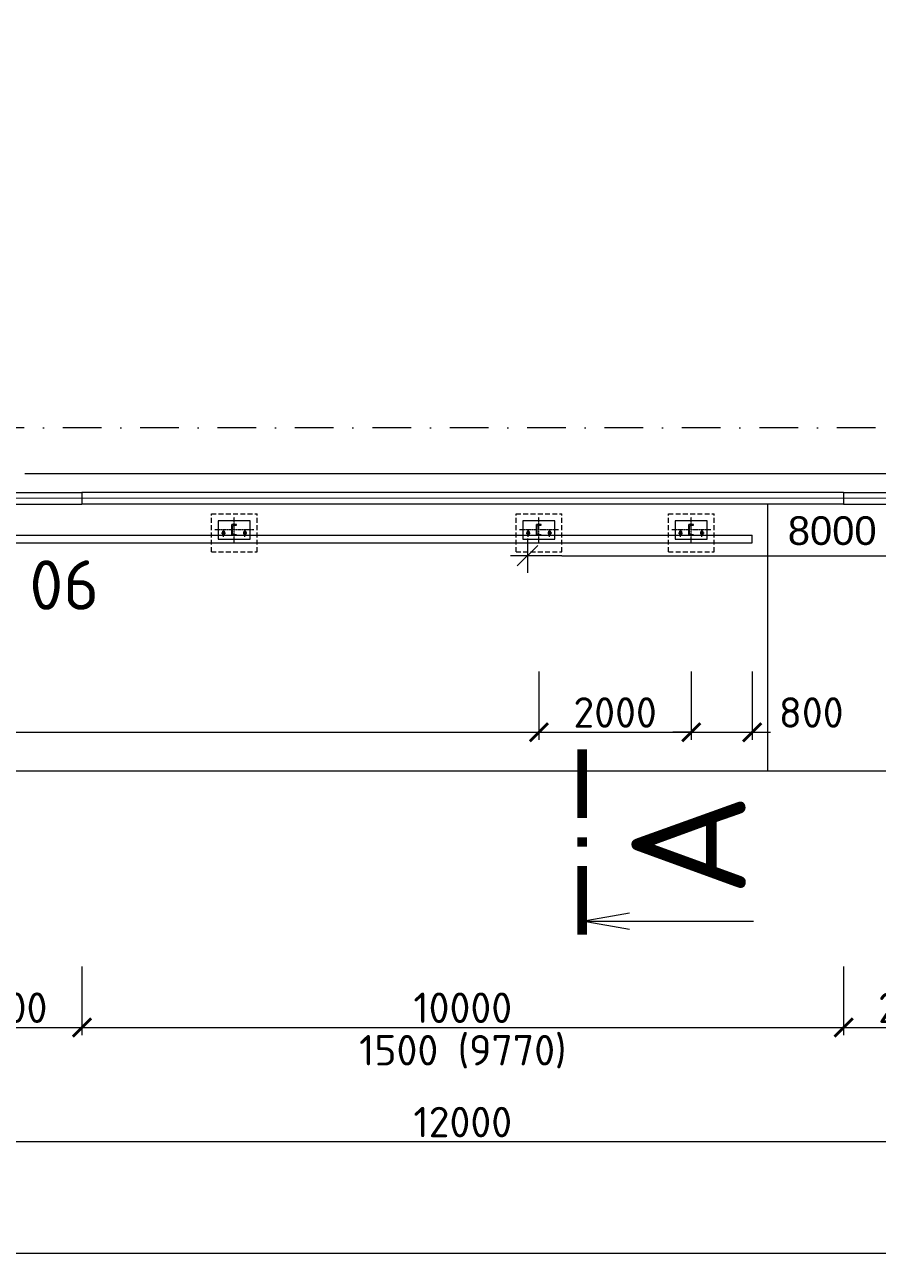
# Model space of a CAD drawing. Header units: millimetres. Extents: x -796345 to 3713765, y -2985421 to 2187451.
# Tile 99 of 256: x 54250 to 65441, y -10963 to 5290. Entities that reach past the tile are written whole.
import ezdxf
from ezdxf import colors
from ezdxf.entities.mleader import LeaderData, LeaderLine
from ezdxf.enums import TextEntityAlignment as Align
from ezdxf.math import Vec2, Vec3

# ---------------------------------------------------------------- set-up
doc = ezdxf.new("R2010")
doc.units = ezdxf.units.MM
doc.header["$PDMODE"] = 1
for name, pattern in [('AM_DIN_G_W050', [13.75, 9.75, -1.5, 1, -1.5]), ('CENTERX2', [101.6, 63.5, -12.7, 12.7, -12.7]), ('DASHDOT', [25.4, 12.7, -6.35, 0, -6.35]), ('HIDDEN', [9.525, 6.35, -3.175])]:
    doc.linetypes.add(name, pattern=pattern)
doc.layers.get('Defpoints').update_dxf_attribs({"color": 8})
doc.layers.add('_____detaily', color=1, linetype='Continuous')
doc.layers.add('TOPWET s.r.o. - kóty', color=12, linetype='Continuous')
for name, color, linetype, lineweight in [('A99_N_kce-pohl', 1, 'Continuous', 9), ('A99_N_kce-rez-sil', 6, 'Continuous', 18), ('A99_N_kce-rez-ten', 4, 'Continuous', 9), ('A99_N_koty-200', 5, 'Continuous', 5), ('A99_N_osy', 1, 'CENTERX2', 9), ('A99_N_sraf', 252, 'Continuous', 0), ('A99_N_txt-popis-200', 240, 'Continuous', 5), ('A99_N_txt-popis-50', 240, 'Continuous', 9), ('A99_S_kce-pohl', 7, 'Continuous', 5)]:
    doc.layers.add(name, color=color, linetype=linetype, lineweight=lineweight)
doc.styles.add('A99_kota', font='isocpeur.ttf', dxfattribs={"height": 2})
doc.styles.add('A99_popis', font='isocpeur.ttf')
doc.styles.add('ad_popis 100', font='isocpeur.ttf', dxfattribs={"height": 200})
doc.styles.add('ARIAL', font='arial.ttf', dxfattribs={"height": 375})
doc.styles.add('Popis', font='arial.ttf')
doc.linetypes.add('HRANICE1', pattern='A,6.35,-2.54,[133,ltypeshp.shx,S=2.54,R=0,X=-2.54,Y=0],-2.54,25.4', length=36.83)
doc.linetypes.add('IZOLACE', pattern='A,0.00254,-2.54,[134,ltypeshp.shx,S=2.54,R=0,X=-2.54,Y=0],-5.08,[134,ltypeshp.shx,S=2.54,R=180,X=2.54,Y=0],-2.54', length=10.16254)
doc.dimstyles.new('A99_kota_200 new', dxfattribs={"dimscale": 200, "dimtxt": 2, "dimasz": 1.2, "dimexe": 0.5, "dimexo": 1.5, "dimgap": 0.3, "dimtad": 1, "dimdec": 0, "dimzin": 3, "dimdsep": 46, "dimtxsty": 'A99_kota', "dimblk": 'ARCHTICK', "dimcen": 2.5, "dimazin": 2, "dimtfac": 0.75, "dimtdec": 0, "dimtmove": 2, "dimatfit": 0, "dimfxl": 4, "dimfxlon": 1, "dimtolj": 1, "dimtzin": 0, "dimlwd": 5, "dimlwe": 5, "dimarcsym": 0})
doc.dimstyles.new('Topwet 150', dxfattribs={"dimscale": 1.5, "dimtxt": 375, "dimasz": 300, "dimexe": 0, "dimexo": 0.001, "dimgap": 90, "dimtad": 1, "dimdec": 0, "dimrnd": 5, "dimzin": 12, "dimdsep": 46, "dimtxsty": 'ARIAL', "dimblk1": 'ALL_ML_STRICH', "dimblk2": 'ALL_ML_STRICH', "dimsah": 1, "dimcen": 0, "dimse1": 1, "dimse2": 1, "dimclrd": 256, "dimclre": 256, "dimclrt": 256, "dimadec": 0, "dimazin": 0, "dimtfac": 1, "dimtdec": 0, "dimtix": 1, "dimtmove": 2, "dimatfit": 3, "dimfxl": 1, "dimtfill": 1, "dimtzin": 0, "dimlwd": 0, "dimlwe": 25, "dimarcsym": 0})

# ---------------------------------------------------------------- blocks, each defined once
blk = doc.blocks.new('_ArchTick')
at = {"color": 0, "linetype": 'ByBlock', "const_width": 0.15}
blk.add_lwpolyline([(-0.5, -0.5), (0.5, 0.5)], dxfattribs=at)
blk = doc.blocks.new('*D136')
at = {"layer": 'A99_N_koty-200', "color": 0, "lineweight": 5, "transparency": 16777216}
for p, q in [((54000, -8570), (54000, -9470)), ((66000, -8570), (66000, -9470)), ((66000, -9370), (54000, -9370))]:
    blk.add_line(p, q, dxfattribs=at)
at = {"layer": 'Defpoints', "color": 0, "lineweight": 0, "transparency": 16777216}
for p in [(54000, -5085), (66000, -5085), (54000, -9370)]:
    blk.add_point(p, dxfattribs=at)
at = {"layer": 'A99_N_koty-200', "color": 0, "lineweight": 5, "transparency": 16777216, "xscale": 240, "yscale": 240, "zscale": 240, "rotation": 180}
blk.add_blockref('_ArchTick', (54000, -9370), dxfattribs=at)
at = {"layer": 'A99_N_koty-200', "color": 0, "lineweight": 5, "transparency": 16777216, "xscale": 240, "yscale": 240, "zscale": 240}
blk.add_blockref('_ArchTick', (66000, -9370), dxfattribs=at)
at = {"layer": 'A99_N_koty-200', "color": 0, "transparency": 16777216, "insert": (60000, -9110), "char_height": 400, "attachment_point": 5, "style": 'A99_kota'}
blk.add_mtext('\\A1;12000', dxfattribs=at)
blk = doc.blocks.new('*U64')
at = {"color": 0, "linetype": 'ByBlock'}
blk.add_line((-11.269, 0), (-11.27, -11.25), dxfattribs=at)
at = {"color": 0, "linetype": 'ByBlock', "const_width": 0.63}
for points in [[(-12.15, 0), (-7.65, 0)], [(-6.39, 0), (-5.76, 0)], [(-4.5, 0), (0, 0)]]:
    blk.add_lwpolyline(points, dxfattribs=at)
at = {"color": 0, "linetype": 'ByBlock'}
blk.add_lwpolyline([(-11.816, -3.102), (-11.269, 0), (-10.722, -3.102)], dxfattribs=at)
at = {"color": 0, "linetype": 'ByBlock', "style": 'A99_popis'}
blk.add_attdef('OZNŘ_1K', (-9.632, -10.73), '', height=5, dxfattribs=at)
at = {"color": 0, "linetype": 'ByBlock', "style": 'A99_popis', "flags": 12}
blk.add_attdef('OZNŘ_2K', text='', height=5, dxfattribs=at).set_placement((444.845, -10.726), align=Align.RIGHT)
blk = doc.blocks.new('*D175')
at = {"layer": 'A99_N_koty-200', "color": 0, "lineweight": 5, "transparency": 16777216}
for p, q in [((53000, -7069), (53000, -7969)), ((55000, -7069), (55000, -7969)), ((53000, -7869), (55000, -7869))]:
    blk.add_line(p, q, dxfattribs=at)
at = {"layer": 'Defpoints', "color": 0, "lineweight": 0, "transparency": 16777216}
for p in [(55000, -950), (53000, -1000), (55000, -7869)]:
    blk.add_point(p, dxfattribs=at)
at = {"layer": 'A99_N_koty-200', "color": 0, "lineweight": 5, "transparency": 16777216, "xscale": 240, "yscale": 240, "zscale": 240, "rotation": 180}
blk.add_blockref('_ArchTick', (53000, -7869), dxfattribs=at)
at = {"layer": 'A99_N_koty-200', "color": 0, "lineweight": 5, "transparency": 16777216, "xscale": 240, "yscale": 240, "zscale": 240}
blk.add_blockref('_ArchTick', (55000, -7869), dxfattribs=at)
at = {"layer": 'A99_N_koty-200', "color": 0, "transparency": 16777216, "insert": (54000, -7609), "char_height": 400, "attachment_point": 5, "style": 'A99_kota'}
blk.add_mtext('\\A1;2000', dxfattribs=at)
blk = doc.blocks.new('*D176')
at = {"layer": 'A99_N_koty-200', "color": 0, "lineweight": 5, "transparency": 16777216}
for p, q in [((55000, -7070), (55000, -7970)), ((65000, -7070), (65000, -7970)), ((55000, -7870), (65000, -7870))]:
    blk.add_line(p, q, dxfattribs=at)
at = {"layer": 'Defpoints', "color": 0, "lineweight": 0, "transparency": 16777216}
for p in [(55000, -950), (65000, -1000), (65000, -7870)]:
    blk.add_point(p, dxfattribs=at)
at = {"layer": 'A99_N_koty-200', "color": 0, "lineweight": 5, "transparency": 16777216, "xscale": 240, "yscale": 240, "zscale": 240, "rotation": 180}
blk.add_blockref('_ArchTick', (55000, -7870), dxfattribs=at)
at = {"layer": 'A99_N_koty-200', "color": 0, "lineweight": 5, "transparency": 16777216, "xscale": 240, "yscale": 240, "zscale": 240}
blk.add_blockref('_ArchTick', (65000, -7870), dxfattribs=at)
at = {"layer": 'A99_N_koty-200', "color": 0, "transparency": 16777216, "insert": (60000, -7610), "char_height": 400, "attachment_point": 5, "style": 'A99_kota'}
blk.add_mtext('\\A1;10000', dxfattribs=at)
blk = doc.blocks.new('*D177')
at = {"layer": 'A99_N_koty-200', "color": 0, "lineweight": 5, "transparency": 16777216}
for p, q in [((65000, -7070), (65000, -7970)), ((67000, -7070), (67000, -7970)), ((65000, -7870), (67000, -7870))]:
    blk.add_line(p, q, dxfattribs=at)
at = {"layer": 'Defpoints', "color": 0, "lineweight": 0, "transparency": 16777216}
for p in [(65000, -1000), (67000, -1000), (67000, -7870)]:
    blk.add_point(p, dxfattribs=at)
at = {"layer": 'A99_N_koty-200', "color": 0, "lineweight": 5, "transparency": 16777216, "xscale": 240, "yscale": 240, "zscale": 240, "rotation": 180}
blk.add_blockref('_ArchTick', (65000, -7870), dxfattribs=at)
at = {"layer": 'A99_N_koty-200', "color": 0, "lineweight": 5, "transparency": 16777216, "xscale": 240, "yscale": 240, "zscale": 240}
blk.add_blockref('_ArchTick', (67000, -7870), dxfattribs=at)
at = {"layer": 'A99_N_koty-200', "color": 0, "transparency": 16777216, "insert": (66000, -7610), "char_height": 400, "attachment_point": 5, "style": 'A99_kota'}
blk.add_mtext('\\A1;2000', dxfattribs=at)
blk = doc.blocks.new('*D190')
at = {"layer": 'A99_N_koty-200', "color": 0, "lineweight": 5, "transparency": 16777216}
for p, q in [((-650, -10030), (-650, -10930)), ((138875, -10030), (138875, -10930)), ((-650, -10830), (138875, -10830))]:
    blk.add_line(p, q, dxfattribs=at)
at = {"layer": 'Defpoints', "color": 0, "lineweight": 0, "transparency": 16777216}
for p in [(-650, -1000), (138875, -1000), (138875, -10830)]:
    blk.add_point(p, dxfattribs=at)
at = {"layer": 'A99_N_koty-200', "color": 0, "lineweight": 5, "transparency": 16777216, "xscale": 240, "yscale": 240, "zscale": 240, "rotation": 180}
blk.add_blockref('_ArchTick', (-650, -10830), dxfattribs=at)
at = {"layer": 'A99_N_koty-200', "color": 0, "lineweight": 5, "transparency": 16777216, "xscale": 240, "yscale": 240, "zscale": 240}
blk.add_blockref('_ArchTick', (138875, -10830), dxfattribs=at)
at = {"layer": 'A99_N_koty-200', "color": 0, "transparency": 16777216, "insert": (69112, -10570), "char_height": 400, "attachment_point": 5, "style": 'A99_kota'}
blk.add_mtext('\\A1;139525', dxfattribs=at)
blk = doc.blocks.new('*U121')
for p, q in [((0, -140), (0, 0)), ((60, 0), (0, 0)), ((60, -3), (60, 0)), ((60, -140), (0, -140)), ((7, -119), (7, -21)), ((16, -11), (55, -8)), ((55, -132), (16, -129)), ((60, -140), (60, -137))]:
    blk.add_line(p, q)
for centre, radius, start, end in [((17, -21), 10, 94.5739, 180), ((17, -119), 10, 180, 265.4261), ((55, -3), 5, 274.5739, 0), ((55, -137), 5, 0, 85.4261)]:
    blk.add_arc(centre, radius, start, end)
at = {"layer": 'Defpoints', "color": 221, "style": 'Popis'}
blk.add_attdef('VELIKOST_PROFILU', text='', height=5, dxfattribs=at).set_placement((36, 12), align=Align.BOTTOM_LEFT)
blk = doc.blocks.new('*D431')
at = {"layer": 'A99_N_koty-200', "color": 0, "lineweight": 5, "transparency": 16777216}
for p, q in [((1000, -3195), (1000, -4095)), ((61000, -3195), (61000, -4095)), ((1000, -3995), (61000, -3995))]:
    blk.add_line(p, q, dxfattribs=at)
at = {"layer": 'Defpoints', "color": 0, "lineweight": 0, "transparency": 16777216}
for p in [(1000, -1507.5), (61000, -1507.5), (61000, -3995)]:
    blk.add_point(p, dxfattribs=at)
at = {"layer": 'A99_N_koty-200', "color": 0, "lineweight": 5, "transparency": 16777216, "xscale": 240, "yscale": 240, "zscale": 240, "rotation": 180}
blk.add_blockref('_ArchTick', (1000, -3995), dxfattribs=at)
at = {"layer": 'A99_N_koty-200', "color": 0, "lineweight": 5, "transparency": 16777216, "xscale": 240, "yscale": 240, "zscale": 240}
blk.add_blockref('_ArchTick', (61000, -3995), dxfattribs=at)
at = {"layer": 'A99_N_koty-200', "color": 0, "transparency": 16777216, "insert": (30000, -3675), "char_height": 400, "attachment_point": 5, "style": 'A99_kota'}
blk.add_mtext('\\A1;podpory svodidla 15 x 4000', dxfattribs=at)
blk = doc.blocks.new('*D436')
at = {"layer": 'A99_N_koty-200', "color": 0, "lineweight": 5, "transparency": 16777216}
for p, q in [((61000, -3195), (61000, -4095)), ((63000, -3195), (63000, -4095)), ((61000, -3995), (63000, -3995))]:
    blk.add_line(p, q, dxfattribs=at)
at = {"layer": 'Defpoints', "color": 0, "lineweight": 0, "transparency": 16777216}
for p in [(61000, -1507.5), (63000, -1507.5), (63000, -3995)]:
    blk.add_point(p, dxfattribs=at)
at = {"layer": 'A99_N_koty-200', "color": 0, "lineweight": 5, "transparency": 16777216, "xscale": 240, "yscale": 240, "zscale": 240, "rotation": 180}
blk.add_blockref('_ArchTick', (61000, -3995), dxfattribs=at)
at = {"layer": 'A99_N_koty-200', "color": 0, "lineweight": 5, "transparency": 16777216, "xscale": 240, "yscale": 240, "zscale": 240}
blk.add_blockref('_ArchTick', (63000, -3995), dxfattribs=at)
at = {"layer": 'A99_N_koty-200', "color": 0, "transparency": 16777216, "insert": (62000, -3735), "char_height": 400, "attachment_point": 5, "style": 'A99_kota'}
blk.add_mtext('\\A1;2000', dxfattribs=at)
blk = doc.blocks.new('*D437')
at = {"layer": 'A99_N_koty-200', "color": 0, "lineweight": 5, "transparency": 16777216}
for p, q in [((63000, -3195), (63000, -4095)), ((63799.5, -3195), (63799.5, -4095)), ((63000, -3995), (62760, -3995)), ((63000, -3995), (63799.5, -3995)), ((63799.5, -3995), (64039.5, -3995))]:
    blk.add_line(p, q, dxfattribs=at)
at = {"layer": 'Defpoints', "color": 0, "lineweight": 0, "transparency": 16777216}
for p in [(63000, -1507.5), (63799.5, -1510), (63799.5, -3995)]:
    blk.add_point(p, dxfattribs=at)
at = {"layer": 'A99_N_koty-200', "color": 0, "lineweight": 5, "transparency": 16777216, "xscale": 240, "yscale": 240, "zscale": 240}
blk.add_blockref('_ArchTick', (63000, -3995), dxfattribs=at)
at = {"layer": 'A99_N_koty-200', "color": 0, "lineweight": 5, "transparency": 16777216, "xscale": 240, "yscale": 240, "zscale": 240, "rotation": 180}
blk.add_blockref('_ArchTick', (63799.5, -3995), dxfattribs=at)
at = {"layer": 'A99_N_koty-200', "color": 0, "transparency": 16777216, "insert": (64575, -3735), "char_height": 400, "attachment_point": 5, "style": 'A99_kota'}
blk.add_mtext('\\A1;800', dxfattribs=at)
blk = doc.blocks.new('*D439')
at = {"layer": 'A99_N_koty-200', "color": 0, "lineweight": 5, "transparency": 16777216}
for p, q in [((-756, -829), (-828, -640)), ((-799, -1510), (-1429, -1510))]:
    blk.add_line(p, q, dxfattribs=at)
blk.add_arc((-499, -1510), 830, 110.6942, 180, dxfattribs=at)
at = {"layer": 'Defpoints', "color": 0, "lineweight": 0, "transparency": 16777216}
for p in [(-1073, -911), (-650, -1110), (-499, -1510), (-499, -1510), (63800, -1510)]:
    blk.add_point(p, dxfattribs=at)
at = {"layer": 'A99_N_koty-200', "color": 0, "lineweight": 5, "transparency": 16777216, "xscale": 240, "yscale": 240, "zscale": 240}
for p, rotation in [((-792, -733), 20.69419997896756), ((-1329, -1510), 270)]:
    blk.add_blockref('_ArchTick', p, dxfattribs=dict(at, rotation=rotation))
at = {"layer": 'A99_N_koty-200', "color": 0, "transparency": 16777216, "insert": (-1409, -881), "char_height": 400, "width": 594.59, "attachment_point": 5, "rotation": 55.3471, "style": 'A99_kota'}
blk.add_mtext('\\A1;70{\\fArial|b0|i0|c238|p34;\\H1.08333x;°}', dxfattribs=at)
blk = doc.blocks.new('ALL_ML_STRICH')
at = {"color": 0, "linetype": 'ByBlock', "lineweight": -2}
for p, q in [((0, -0.5), (0, 0.5)), ((-1, 0), (0.5, 0)), ((-0.3, -0.3), (0.3, 0.3))]:
    blk.add_line(p, q, dxfattribs=at)
blk = doc.blocks.new('*D3681')
at = {"layer": 'Defpoints', "color": 0, "lineweight": 0, "transparency": 16777216}
for p in [(60850, 0), (68850, 0), (68850, -1677)]:
    blk.add_point(p, dxfattribs=at)
at = {"layer": 'TOPWET s.r.o. - kóty', "lineweight": 0, "transparency": 16777216}
blk.add_line((61300, -1677), (68400, -1677), dxfattribs=at)
at = {"layer": 'TOPWET s.r.o. - kóty', "lineweight": 0, "transparency": 16777216, "xscale": 450, "yscale": 450, "zscale": 450, "rotation": 180}
blk.add_blockref('ALL_ML_STRICH', (60850, -1677), dxfattribs=at)
at = {"layer": 'TOPWET s.r.o. - kóty', "lineweight": 0, "transparency": 16777216, "xscale": 450, "yscale": 450, "zscale": 450}
blk.add_blockref('ALL_ML_STRICH', (68850, -1677), dxfattribs=at)
at = {"layer": 'TOPWET s.r.o. - kóty', "transparency": 16777216, "insert": (64850, -1351), "char_height": 375, "attachment_point": 5, "style": 'ARIAL', "bg_fill": 3, "box_fill_scale": 1.1, "bg_fill_color": 256, "bg_fill_true_color": 13158600, "bg_fill_transparency": 0}
blk.add_mtext('8000', dxfattribs=at)

msp = doc.modelspace()

# ---------------------------------------------------------------- linework, layer by layer
at = {"layer": '_____detaily', "linetype": 'HIDDEN', "lineweight": 5, "ltscale": 10}
for points in [[(56700, -1127), (57300, -1127)], [(56700, -1627), (56700, -1127)], [(57300, -1627), (57300, -1127)], [(60700, -1127), (61300, -1127)], [(60700, -1627), (60700, -1127)], [(61300, -1627), (61300, -1127)], [(62700, -1127), (63300, -1127)], [(62700, -1627), (62700, -1127)], [(63300, -1627), (63300, -1127)], [(56700, -1627), (57300, -1627)], [(60700, -1627), (61300, -1627)], [(62700, -1627), (63300, -1627)]]:
    msp.add_lwpolyline(points, dxfattribs=at)
at = {"layer": '_____detaily', "linetype": 'Continuous', "lineweight": 5}
for points in [[(56790, -1340), (56790, -1460), (57210, -1460), (57210, -1220), (56790, -1220)], [(60790, -1340), (60790, -1460), (61210, -1460), (61210, -1220), (60790, -1220)], [(62790, -1340), (62790, -1460), (63210, -1460), (63210, -1220), (62790, -1220)]]:
    msp.add_lwpolyline(points, close=True, dxfattribs=at)
at = {"layer": '_____detaily', "linetype": 'AM_DIN_G_W050', "lineweight": 0, "ltscale": 2}
for points in [[(57000, -1507.5), (57000, -1172.5)], [(61000, -1507.5), (61000, -1172.5)], [(63000, -1507.5), (63000, -1172.5)], [(57255.5, -1340), (56744.5, -1340)], [(56832.5, -1380.2), (56887.5, -1380.2)], [(56860, -1431.4), (56860, -1328.9)], [(57167.5, -1380.2), (57112.5, -1380.2)], [(57140, -1431.4), (57140, -1328.9)], [(61255.5, -1340), (60744.5, -1340)], [(60832.5, -1380.2), (60887.5, -1380.2)], [(60860, -1431.4), (60860, -1328.9)], [(61167.5, -1380.2), (61112.5, -1380.2)], [(61140, -1431.4), (61140, -1328.9)], [(63255.5, -1340), (62744.5, -1340)], [(62832.5, -1380.2), (62887.5, -1380.2)], [(62860, -1431.4), (62860, -1328.9)], [(63167.5, -1380.2), (63112.5, -1380.2)], [(63140, -1431.4), (63140, -1328.9)]]:
    msp.add_lwpolyline(points, dxfattribs=at)
at = {"layer": '_____detaily', "linetype": 'Continuous', "lineweight": 0}
for points in [[(56844, -1391), (56844, -1369.1)], [(56876, -1391), (56876, -1369.1)], [(57124, -1391), (57124, -1369.1)], [(57156, -1391), (57156, -1369.1)], [(60844, -1391), (60844, -1369.1)], [(60876, -1391), (60876, -1369.1)], [(61124, -1391), (61124, -1369.1)], [(61156, -1391), (61156, -1369.1)], [(62844, -1391), (62844, -1369.1)], [(62876, -1391), (62876, -1369.1)], [(63124, -1391), (63124, -1369.1)], [(63156, -1391), (63156, -1369.1)]]:
    msp.add_lwpolyline(points, dxfattribs=at)
for centre, start, end in [((56860, -1369), 359.60769, 180.39231), ((56860, -1391.3), 178.90709, 1.09291), ((57140, -1369), 359.60769, 180.39231), ((57140, -1391.3), 178.90709, 1.09291), ((60860, -1369), 359.60769, 180.39231), ((60860, -1391.3), 178.90709, 1.09291), ((61140, -1369), 359.60769, 180.39231), ((61140, -1391.3), 178.90709, 1.09291), ((62860, -1369), 359.60769, 180.39231), ((62860, -1391.3), 178.90709, 1.09291), ((63140, -1369), 359.60769, 180.39231), ((63140, -1391.3), 178.90709, 1.09291)]:
    msp.add_arc(centre, 16, start, end, dxfattribs=at)
at = {"layer": 'A99_N_kce-pohl', "linetype": 'Continuous', "lineweight": 5, "ltscale": 0.5}
for points in [[(-650, -1110), (-498.9, -1510), (63799.5, -1510)], [(-556.5, -1074.7), (-429.8, -1410), (63799.5, -1410)], [(63799.5, -1510), (63799.5, -1410)]]:
    msp.add_lwpolyline(points, dxfattribs=at)
at = {"layer": 'A99_N_kce-rez-sil', "linetype": 'Continuous'}
for p, q in [((55000, -850), (55000, -1000)), ((65000, -850), (65000, -1000))]:
    msp.add_line(p, q, dxfattribs=at)
for points in [[(53000, -850), (55000, -850)], [(65000, -850), (55000, -850)], [(65000, -850), (67000, -850)], [(53000, -1000), (55000, -1000)], [(65000, -1000), (55000, -1000)], [(65000, -1000), (67000, -1000)]]:
    msp.add_lwpolyline(points, dxfattribs=at)
at = {"layer": 'A99_N_osy', "linetype": 'DASHDOT', "ltscale": 40}
msp.add_line((187349.6, 0), (-3600, 0), dxfattribs=at)
at = {"layer": 'A99_N_sraf', "color": 1, "linetype": 'IZOLACE', "lineweight": 0, "ltscale": 6}
msp.add_lwpolyline([(138867.5, -922.5), (-630, -925)], dxfattribs=at)
at = {"layer": 'A99_S_kce-pohl'}
msp.add_line((54250, -600), (65750, -600), dxfattribs=at)
at = {"layer": 'A99_S_kce-pohl', "linetype": 'Continuous', "lineweight": 0, "ltscale": 0.5}
msp.add_lwpolyline([(-650, -1000), (-650, -4500), (64000, -4500)], dxfattribs=at)
at = {"layer": 'A99_S_kce-pohl', "linetype": 'HRANICE1', "lineweight": 13, "ltscale": 10}
msp.add_lwpolyline([(64000, -1000), (64000, -4500), (137490, -4500), (137490, -1000)], dxfattribs=at)

# ---------------------------------------------------------------- block references
at = {"layer": 'A99_N_kce-rez-ten', "lineweight": 0}
for p in [(56970, -1270), (60970, -1270), (62970, -1270)]:
    msp.add_blockref('*U121', p, dxfattribs=at).add_auto_attribs({'VELIKOST_PROFILU': 'U140'})
at = {"layer": 'A99_N_txt-popis-200'}
ref = msp.add_blockref('*U64', (61567.5, -4220), dxfattribs=dict(at, xscale=200, yscale=200, zscale=200, rotation=90))
ref.add_attrib('OZNŘ_1K', 'A', (63713.5, -6146.5), dxfattribs={"layer": '0', "color": 0, "linetype": 'ByBlock', "height": 1500, "rotation": 90, "style": 'A99_popis'})

# ---------------------------------------------------------------- texts
at = {"layer": 'A99_N_koty-200', "style": 'A99_kota'}
msp.add_text('1500 (9770)', height=400, dxfattribs=at).set_placement((60000, -8367.2), align=Align.CENTER)
at = {"layer": 'A99_N_txt-popis-200', "lineweight": 0, "insert": (54310, -1737.5), "char_height": 650, "attachment_point": 1, "style": 'ad_popis 100'}
msp.add_mtext_dynamic_manual_height_columns('06', width=832.5, gutter_width=1000, heights=[0], dxfattribs=at)

# ---------------------------------------------------------------- dimensions: what is measured, and where the dimension line sits
at = {"layer": 'A99_N_koty-200'}
dim = msp.add_angular_dim_2l(base=(-1073.4, -910.9), line1=((-498.9, -1510), (63799.5, -1510)), line2=((-650, -1110), (-498.9, -1510)), text='70{\\fArial|b0|i0|c238|p34;\\H1.08333x;°}', dimstyle='A99_kota_200 new', override={"dimscale": 0, "dimtix": 1, "dimtofl": 1, "dimtmove": 2, "dimatfit": 3}, dxfattribs=at)
dim.commit()
dim.dimension.update_dxf_attribs({"geometry": '*D439', "text_midpoint": (-1409.3, -880.7)})
for base, p1, p2, picture, middle in [((55000, -7869.2), (53000, -1000), (55000, -950), '*D175', (54000, -7609.2)), ((65000, -7870), (55000, -950), (65000, -1000), '*D176', (60000, -7610)), ((138875, -10830), (-650, -1000), (138875, -1000), '*D190', (69112.5, -10570)), ((67000, -7870), (65000, -1000), (67000, -1000), '*D177', (66000, -7610)), ((63000, -3995), (61000, -1507.5), (63000, -1507.5), '*D436', (62000, -3735))]:
    dim = msp.add_linear_dim(base=base, p1=p1, p2=p2, dimstyle='A99_kota_200 new', override={"dimscale": 0, "dimtix": 1, "dimtofl": 1, "dimtmove": 1, "dimatfit": 1}, dxfattribs=at)
    dim.commit()
    dim.dimension.update_dxf_attribs({"geometry": picture, "text_midpoint": middle})
dim = msp.add_linear_dim(base=(61000, -3995), p1=(1000, -1507.5), p2=(61000, -1507.5), text='podpory svodidla 15 x 4000', dimstyle='A99_kota_200 new', override={"dimscale": 0, "dimtix": 1, "dimtofl": 1, "dimtmove": 1, "dimatfit": 1}, dxfattribs=at)
dim.commit()
dim.dimension.update_dxf_attribs({"geometry": '*D431', "text_midpoint": (30000, -3995), "dimtype": 128})
dim = msp.add_linear_dim(base=(63799.5, -3995), p1=(63000, -1507.5), p2=(63799.5, -1510), dimstyle='A99_kota_200 new', override={"dimscale": 0, "dimtix": 1, "dimtofl": 1, "dimtmove": 1, "dimatfit": 1}, dxfattribs=at)
dim.commit()
dim.dimension.update_dxf_attribs({"geometry": '*D437', "text_midpoint": (64575, -3995), "dimtype": 128})
dim = msp.add_linear_dim(base=(54000, -9370), p1=(66000, -5085), p2=(54000, -5085), angle=180, dimstyle='A99_kota_200 new', override={"dimscale": 0, "dimtix": 1, "dimtofl": 1, "dimtmove": 1, "dimatfit": 1}, dxfattribs=at)
dim.commit()
dim.dimension.update_dxf_attribs({"geometry": '*D136', "text_midpoint": (60000, -9110)})

# ---------------------------------------------------------------- leaders
at = {"layer": 'A99_N_txt-popis-50', "lineweight": 9}
ml = msp.add_multileader_mtext('Standard', dxfattribs=at)
ml.set_content('\\A1;{\\C256;výměna stávajících sekčních vrat za nová  }', color=1, style='A99_popis')
ml.set_leader_properties(color=256, linetype='ByLayer', lineweight=-1)
ml.build(insert=Vec2(0, 0))
ml.multileader.update_dxf_attribs({"dogleg_length": 6.4, "arrow_head_size": 200, "scale": 200})
ctx = ml.context
ctx.base_point, ctx.scale, ctx.char_height, ctx.arrow_head_size, ctx.landing_gap_size, ctx.plane_origin = Vec3(2700, 5010), 200, 400, 200, 400, Vec3(2512.5, -3085)
notes = []
notes.append((ctx, [(0, (1, 1, 0), (1420, 5010), (1, 0), 1280, [(0, [(-175, 5010)], 0, [])])]))
ctx.mtext.insert, ctx.mtext.width, ctx.mtext.flow_direction = Vec3(3100, 5210.2), 5995, 5
for ctx, leaders in notes:
    for number, flags, end, landing, length, lines in leaders:
        leader = LeaderData()
        leader.index, (leader.has_last_leader_line, leader.has_dogleg_vector, leader.attachment_direction) = number, flags
        leader.last_leader_point, leader.dogleg_vector, leader.dogleg_length = Vec3(end), Vec3(landing), length
        for number, points, colour, breaks in lines:
            line = LeaderLine()
            line.index, line.vertices, line.color, line.breaks = number, Vec3.list(points), colors.encode_raw_color(colour), breaks
            leader.lines.append(line)
        ctx.leaders.append(leader)

# ---------------------------------------------------------------- next in the draw order: leaders
ml = msp.add_multileader_mtext('Standard', dxfattribs=at)
ml.set_content('\\A1;{\\C256;základ 600/500mm, úroveň -1,065m, prostý beton C16/20}', color=1, style='A99_popis')
ml.set_leader_properties(color=256, linetype='ByLayer', lineweight=-1)
ml.build(insert=Vec2(0, 0))
ml.multileader.update_dxf_attribs({"dogleg_length": 3.23, "arrow_head_size": 200, "scale": 200})
ctx = ml.context
ctx.base_point, ctx.scale, ctx.char_height, ctx.arrow_head_size, ctx.landing_gap_size, ctx.plane_origin = Vec3(21815, 2400), 200, 400, 200, 250, Vec3(27702.5, -7905.8)
notes = []
notes.append((ctx, [(0, (1, 1, 0), (21170, 2400), (1, 0), 645, [(0, [(21170, -1127)], 0, [])])]))
ctx.mtext.insert, ctx.mtext.width, ctx.mtext.defined_height, ctx.mtext.flow_direction = Vec3(22065, 2660), 8793.198, 8.47, 5
ctx.mtext.has_bg_fill, ctx.mtext.bg_color, ctx.mtext.bg_scale_factor, ctx.mtext.bg_transparency, ctx.mtext.use_window_bg_color = 1, -1073741824, 1, 0, 1
for ctx, leaders in notes:
    for number, flags, end, landing, length, lines in leaders:
        leader = LeaderData()
        leader.index, (leader.has_last_leader_line, leader.has_dogleg_vector, leader.attachment_direction) = number, flags
        leader.last_leader_point, leader.dogleg_vector, leader.dogleg_length = Vec3(end), Vec3(landing), length
        for number, points, colour, breaks in lines:
            line = LeaderLine()
            line.index, line.vertices, line.color, line.breaks = number, Vec3.list(points), colors.encode_raw_color(colour), breaks
            leader.lines.append(line)
        ctx.leaders.append(leader)

# ---------------------------------------------------------------- next in the draw order: dimensions: what is measured, and where the dimension line sits
at = {"layer": 'TOPWET s.r.o. - kóty'}
dim = msp.add_linear_dim(base=(68850, -1677), p1=(60850, 0), p2=(68850, 0), dimstyle='Topwet 150', override={"dimpost": '<>'}, dxfattribs=at)
dim.commit()
dim.dimension.update_dxf_attribs({"geometry": '*D3681', "text_midpoint": (64850, -1350.5)})

# ---------------------------------------------------------------- next in the draw order: leaders
at = {"layer": 'A99_N_txt-popis-50', "lineweight": 9}
ml = msp.add_multileader_mtext('Standard', dxfattribs=at)
ml.set_content('\\A1;{\\C256;sanace ŽB sloupů}', color=1, style='A99_popis')
ml.set_leader_properties(color=256, linetype='ByLayer', lineweight=-1)
ml.build(insert=Vec2(0, 0))
ml.multileader.update_dxf_attribs({"dogleg_length": 3.23, "arrow_head_size": 200, "scale": 200})
ctx = ml.context
ctx.base_point, ctx.scale, ctx.char_height, ctx.arrow_head_size, ctx.landing_gap_size, ctx.plane_origin = Vec3(42900, 2440), 200, 400, 200, 250, Vec3(47102.5, -8385.8)
notes = []
notes.append((ctx, [(0, (1, 1, 0), (42255, 2440), (1, 0), 645, [(0, [(42250, 620)], 0, [])])]))
ctx.mtext.insert, ctx.mtext.width, ctx.mtext.flow_direction = Vec3(43150, 2700), 4515, 5
ctx.mtext.has_bg_fill, ctx.mtext.bg_color, ctx.mtext.bg_scale_factor, ctx.mtext.bg_transparency, ctx.mtext.use_window_bg_color = 1, -1073741824, 1, 0, 1
for ctx, leaders in notes:
    for number, flags, end, landing, length, lines in leaders:
        leader = LeaderData()
        leader.index, (leader.has_last_leader_line, leader.has_dogleg_vector, leader.attachment_direction) = number, flags
        leader.last_leader_point, leader.dogleg_vector, leader.dogleg_length = Vec3(end), Vec3(landing), length
        for number, points, colour, breaks in lines:
            line = LeaderLine()
            line.index, line.vertices, line.color, line.breaks = number, Vec3.list(points), colors.encode_raw_color(colour), breaks
            leader.lines.append(line)
        ctx.leaders.append(leader)

doc.saveas('drawing.dxf')
